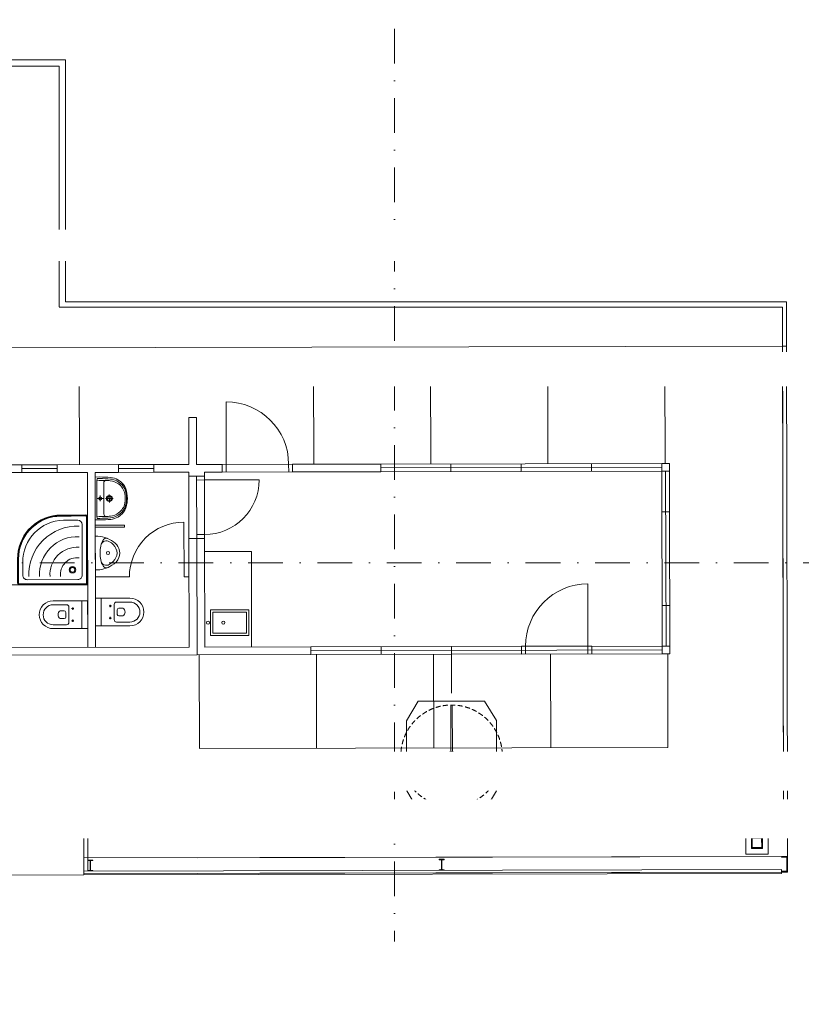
# Model space of a CAD drawing. Header units: millimetres. Extents: x -796345 to 3713765, y -2985421 to 2187451.
# Tile 213 of 256: x 445749 to 455761, y -5656 to 6960. Entities that reach past the tile are written whole.
import ezdxf
from ezdxf import colors
from ezdxf.entities.mleader import LeaderData, LeaderLine
from ezdxf.math import Vec2, Vec3

# ---------------------------------------------------------------- set-up
doc = ezdxf.new("R2010")
doc.units = ezdxf.units.MM
for name, pattern in [('CENTERX2', [101.6, 63.5, -12.7, 12.7, -12.7]), ('DASHDOT', [25.4, 12.7, -6.35, 0, -6.35]), ('HIDDEN', [9.525, 6.35, -3.175])]:
    doc.linetypes.add(name, pattern=pattern)
for name, color, linetype, lineweight in [('A99_N_osy', 1, 'CENTERX2', 9), ('A99_N_txt-popis-50', 240, 'Continuous', 9), ('A99_S_kce-rez-ten', 7, 'Continuous', 9)]:
    doc.layers.add(name, color=color, linetype=linetype, lineweight=lineweight)
doc.styles.add('A99_popis', font='isocpeur.ttf')

# ---------------------------------------------------------------- blocks, each defined once
blk = doc.blocks.new('800-100')
at = {"linetype": 'Continuous', "lineweight": 0}
for p, q in [((0, -100), (0, 800)), ((50, 0), (-850, 0)), ((-800, -100), (-800, 0)), ((50, -100), (-850, -100))]:
    blk.add_line(p, q, dxfattribs=at)
blk.add_arc((0, 0), 800, 90, 180, dxfattribs=at)
blk = doc.blocks.new('wc-pud')
at = {"lineweight": 5}
for p, q in [((-178, -442), (-178, 0)), ((-178, 0), (178, 0)), ((178, 0), (178, -442)), ((-178, -75), (178, -75)), ((-98, -240), (98, -240)), ((-92, -190), (-62, -190)), ((-78, -175), (-78, -205)), ((62, -190), (92, -190)), ((78, -175), (78, -205)), ((-128, -442), (-128, -270)), ((-50, -300), (-50, -352)), ((-30, -280), (30, -280)), ((50, -300), (50, -352)), ((128, -270), (128, -442))]:
    blk.add_line(p, q, dxfattribs=at)
for centre in [(-78, -190), (78, -190)]:
    blk.add_circle(centre, 7.5, dxfattribs=at)
for centre, radius, start, end in [((-98, -270), 30, 90, 180), ((98, -270), 30, 0, 90), ((-30, -300), 20, 90, 180), ((2, -318), 61.7, 213.2659, 268.4872), ((-2, -318), 61.7, 271.5128, 326.7341), ((30, -300), 20, 0, 90), ((0, -442), 178, 180, 0), ((0, -442), 128, 180, 0)]:
    blk.add_arc(centre, radius, start, end, dxfattribs=at)
blk = doc.blocks.new('rohova-kruh90')
at = {"lineweight": 0}
for points in [[(0, 0), (874, 0, 0.40794), (896, 22), (896, 330, 0.390394), (391, 892), (22, 896, 0.409143), (0, 874)], [(7, 22, 0.406743), (22, 7), (874, 7, 0.406734), (889, 22), (889, 330, 0.39027), (391, 885), (22, 889, 0.40753), (7, 874)], [(13, 22, 0.404377), (22, 13), (874, 13, 0.404372), (883, 22), (883, 330, 0.390143), (391, 878), (22, 883, 0.404372), (13, 874)], [(125, 829, 0.407116), (67, 771), (67, 125, 0.41872), (125, 67), (771, 67, 0.418721), (829, 125), (829, 289, 0.409609), (305, 829)]]:
    blk.add_lwpolyline(points, format="xyb", close=True, dxfattribs=at)
for radius in [41.1, 30.3]:
    blk.add_circle((193, 193), radius, dxfattribs=at)
for radius, start, end in [(620, 357.6545, 92.364), (485, 356.9971, 93.0214), (350, 355.833, 94.1855), (216, 353.2059, 96.8126)]:
    blk.add_arc((132, 132), radius, start, end, dxfattribs=at)
blk = doc.blocks.new('I160')
for p, q in [((-37, 160), (-37, 158)), ((-37, 160), (37, 160)), ((-8, 148), (-34, 154)), ((8, 148), (34, 154)), ((37, 160), (37, 158)), ((-37, 0), (-37, 2)), ((37, 0), (-37, 0)), ((-8, 12), (-34, 6)), ((-3, 18), (-3, 142)), ((3, 18), (3, 142)), ((8, 12), (34, 6)), ((37, 0), (37, 2))]:
    blk.add_line(p, q)
for centre, radius, start, end in [((-33, 158), 3.8, 180, 256), ((-9, 142), 6.3, 0, 76), ((9, 142), 6.3, 104, 180), ((33, 158), 3.8, 284, 0), ((-33, 2), 3.8, 104, 180), ((-9, 18), 6.3, 284, 0), ((9, 18), 6.3, 180, 256), ((33, 2), 3.8, 0, 76)]:
    blk.add_arc(centre, radius, start, end)
blk = doc.blocks.new('TURNIKET')
at = {"lineweight": 0, "ltscale": 2}
for p, q in [((-575, 450), (-425, 700)), ((-425, 700), (425, 700)), ((575, 450), (425, 700)), ((-575, 450), (-575, -450)), ((575, 450), (575, -450)), ((-51, 18), (-568, 316)), ((-41, 35), (-558, 334)), ((558, 334), (41, 35)), ((568, 316), (51, 18)), ((-10, -53), (-10, -650)), ((10, -53), (10, -650)), ((-575, -450), (-425, -700)), ((575, -450), (425, -700)), ((-425, -700), (425, -700))]:
    blk.add_line(p, q, dxfattribs=at)
at = {"linetype": 'HIDDEN', "lineweight": 0, "ltscale": 10}
blk.add_circle((0, 0), 650, dxfattribs=at)
at = {"lineweight": 0, "ltscale": 2}
blk.add_circle((0, 0), 54, dxfattribs=at)

msp = doc.modelspace()

# ---------------------------------------------------------------- linework, layer by layer
at = {"layer": 'A99_N_osy', "linetype": 'DASHDOT', "ltscale": 35}
msp.add_line((487349.6, 0), (296400, 0), dxfattribs=at)
msp.add_lwpolyline([(450550, 100200), (450550, -4850)], dxfattribs=at)
at = {"layer": 'A99_S_kce-rez-ten', "lineweight": 9, "ltscale": 2}
for p, q in [((455532.6, -3162.2), (455520, 3275.6)), ((455520, 2777.8), (443712, 2752.8)), ((455520, 2777.8), (443712, 2752.8)), ((455520, 2777.8), (455570, 2777.9)), ((455520, 2777.8), (455570, 2777.9)), ((455532.6, -3162.2), (455520, 2777.8)), ((455582.7, -3212.1), (455570, 2777.9)), ((455582.7, -3212.1), (455570, 2777.9)), ((443712.7, 2452.8), (454012.7, 2474.6)), ((443712.7, 2452.8), (454012.7, 2474.6)), ((446515.2, 1258.7), (446512.7, 2458.7)), ((446515.2, 1258.7), (446512.7, 2458.7)), ((449515.2, 1265.1), (449512.7, 2465.1)), ((449515.2, 1265.1), (449512.7, 2465.1)), ((451015.2, 1268.3), (451012.7, 2468.3)), ((451015.2, 1268.3), (451012.7, 2468.3)), ((452515.2, 1271.4), (452512.7, 2471.4)), ((452515.2, 1271.4), (452512.7, 2471.4)), ((454015.2, 1274.6), (454012.7, 2474.6)), ((454015.2, 1274.6), (454012.7, 2474.6)), ((448013.9, 1861.9), (447913.9, 1861.7)), ((448013.9, 1861.9), (447913.9, 1861.7)), ((447915.2, 1261.7), (447913.9, 1861.7)), ((447915.2, 1261.7), (447913.9, 1861.7)), ((448015.2, 1261.9), (448013.9, 1861.9)), ((448015.2, 1261.9), (448013.9, 1861.9)), ((447915.2, 1261.7), (447465.2, 1260.8)), ((447915.2, 1261.7), (447465.2, 1260.8)), ((448015.2, 1261.9), (448344.2, 1262.6)), ((448344.2, 1262.6), (448015.2, 1261.9)), ((448015.2, 1261.9), (448344.2, 1262.6)), ((448344.2, 1262.6), (448015.2, 1261.9)), ((448344.2, 1262.6), (448344.4, 1162.6)), ((448344.2, 1262.6), (448344.4, 1162.6)), ((449244.2, 1264.5), (450373.2, 1266.9)), ((449244.2, 1264.5), (450373.2, 1266.9)), ((449244.2, 1264.5), (449244.4, 1164.5)), ((449244.2, 1264.5), (449244.4, 1164.5)), ((454073.2, 1274.7), (450373.2, 1266.9)), ((454073.2, 1274.7), (450373.2, 1266.9)), ((450373.4, 1166.9), (450373.2, 1266.9)), ((450373.4, 1166.9), (450373.2, 1266.9)), ((451273.4, 1168.8), (451273.2, 1268.8)), ((451273.4, 1168.8), (451273.2, 1268.8)), ((452173.4, 1170.7), (452173.2, 1270.7)), ((452173.4, 1170.7), (452173.2, 1270.7)), ((453073.4, 1172.6), (453073.2, 1272.6)), ((453073.4, 1172.6), (453073.2, 1272.6)), ((454074.5, 654.7), (454073.2, 1274.7)), ((454073.2, 1274.7), (454074.5, 654.7)), ((454073.4, 1174.7), (454073.2, 1274.7)), ((454074.5, 654.7), (454073.2, 1274.7)), ((454073.2, 1274.7), (454074.5, 654.7)), ((454073.4, 1174.7), (454073.2, 1274.7)), ((444990.9, 1155.5), (445778.1, 1157.2)), ((444990.9, 1155.5), (445778.1, 1157.2)), ((445777.9, 1257.2), (445327.9, 1256.2)), ((446227.9, 1258.1), (445777.9, 1257.2)), ((446227.9, 1258.1), (445777.9, 1257.2)), ((445778.1, 1157.2), (445777.9, 1257.2)), ((445778.1, 1157.2), (445777.9, 1257.2)), ((446228, 1208.1), (445778, 1207.2)), ((446228, 1208.1), (445778, 1207.2)), ((446228.1, 1158.1), (445778.1, 1157.2)), ((446228.1, 1158.1), (445778.1, 1157.2)), ((447015.2, 1259.8), (446227.9, 1258.1)), ((447015.2, 1259.8), (446227.9, 1258.1)), ((446227.9, 1258.1), (446228.1, 1158.1)), ((446227.9, 1258.1), (446228.1, 1158.1)), ((446228.1, 1158.1), (446615.4, 1159)), ((446228.1, 1158.1), (446615.4, 1159)), ((446620.2, -1081), (446615.4, 1159)), ((446620.2, -1081), (446615.4, 1159)), ((446715.4, 1159.2), (447015.4, 1159.8)), ((446715.4, 1159.2), (447015.4, 1159.8)), ((446720.2, -1080.8), (446715.4, 1159.2)), ((446720.2, -1080.8), (446715.4, 1159.2)), ((447465.2, 1260.8), (447015.2, 1259.8)), ((447465.2, 1260.8), (447015.2, 1259.8)), ((447015.4, 1159.8), (447015.2, 1259.8)), ((447015.4, 1159.8), (447015.2, 1259.8)), ((447465.3, 1210.8), (447015.3, 1209.8)), ((447465.3, 1210.8), (447015.3, 1209.8)), ((447465.4, 1160.8), (447015.4, 1159.8)), ((447465.4, 1160.8), (447015.4, 1159.8)), ((447465.2, 1260.8), (447465.4, 1160.8)), ((447465.2, 1260.8), (447465.4, 1160.8)), ((447465.4, 1160.8), (447915.4, 1161.7)), ((447465.4, 1160.8), (447915.4, 1161.7)), ((447915.4, 1161.7), (447915.5, 1111.7)), ((447915.4, 1161.7), (447915.5, 1111.7)), ((450373.3, 1216.9), (453973.3, 1224.5)), ((450373.3, 1216.9), (453973.3, 1224.5)), ((453973.4, 1174.5), (450373.4, 1166.9)), ((453973.4, 1174.5), (450373.4, 1166.9)), ((453973.4, 1174.5), (453974.5, 654.5)), ((453973.4, 1174.5), (453974.5, 654.5)), ((454028.1, -1065.4), (454023.4, 1174.6)), ((454028.1, -1065.4), (454023.4, 1174.6)), ((448015.5, 1111.9), (447915.5, 1111.7)), ((448015.5, 1111.9), (447915.5, 1111.7)), ((447915.6, 1061.7), (447915.5, 1111.7)), ((447915.6, 1061.7), (447915.5, 1111.7)), ((447917.1, 361.7), (447915.6, 1061.7)), ((447917.1, 361.7), (447915.6, 1061.7)), ((448115.5, 1112.1), (448015.5, 1111.9)), ((448115.5, 1112.1), (448015.5, 1111.9)), ((448017.2, 311.9), (448015.5, 1111.9)), ((448115.6, 1062.1), (448015.6, 1061.9)), ((448115.6, 1062.1), (448015.6, 1061.9)), ((448115.6, 1062.1), (448115.5, 1112.1)), ((448115.6, 1062.1), (448115.5, 1112.1)), ((448115.6, 1062.1), (448815.6, 1063.6)), ((448115.6, 1062.1), (448815.6, 1063.6)), ((448117.1, 362.1), (448115.6, 1062.1)), ((448117.1, 362.1), (448115.6, 1062.1)), ((453974.5, 654.5), (454074.5, 654.7)), ((453974.5, 654.5), (454074.5, 654.7)), ((453977, -545.5), (453974.5, 654.5)), ((453977, -545.5), (453974.5, 654.5)), ((453977, -545.5), (453974.5, 654.5)), ((453977, -545.5), (453974.5, 654.5)), ((454078.1, -1065.3), (454074.5, 654.7)), ((454078.1, -1065.3), (454074.5, 654.7)), ((447853.8, -178.4), (447852.3, 521.6)), ((447853.8, -178.4), (447852.3, 521.6)), ((447917.2, 311.7), (447917.1, 361.7)), ((447917.2, 311.7), (447917.1, 361.7)), ((448017.2, 311.9), (447917.2, 311.7)), ((448017.2, 311.9), (447917.2, 311.7)), ((447917.2, 311.7), (447920.2, -1078.3)), ((447917.2, 311.7), (447917.3, 261.7)), ((447917.2, 311.7), (447920.2, -1078.3)), ((447917.2, 311.7), (447917.3, 261.7)), ((448117.1, 362.1), (448017.1, 361.9)), ((448117.1, 362.1), (448017.1, 361.9)), ((448117.2, 312.1), (448017.2, 311.9)), ((448117.2, 312.1), (448017.2, 311.9)), ((448017.2, 311.9), (448020.4, -1178.1)), ((448017.2, 311.9), (448020.4, -1178.1)), ((448117.2, 312.1), (448117.1, 362.1)), ((448117.2, 312.1), (448117.1, 362.1)), ((448117.2, 312.1), (448117.3, 262.1)), ((448117.2, 312.1), (448117.3, 262.1)), ((448717.6, 146.4), (448117.6, 145.1)), ((448717.6, 146.4), (448117.6, 145.1)), ((448720.2, -1076.6), (448717.6, 146.4)), ((448720.2, -1076.6), (448717.6, 146.4)), ((447153.8, -179.9), (446718.3, -180.8)), ((447153.8, -179.9), (446718.3, -180.8)), ((447853.8, -178.4), (447918.3, -178.3)), ((447853.8, -178.4), (447918.3, -178.3)), ((445118.5, -284.2), (446618.5, -281)), ((445118.5, -284.2), (446618.5, -281)), ((453977, -545.5), (454077, -545.3)), ((453977, -545.5), (454077, -545.3)), ((453977, -545.5), (453978.1, -1065.5)), ((453977, -545.5), (453978.1, -1065.5)), ((447920.2, -1078.3), (444995.6, -1084.5)), ((447920.2, -1078.3), (444995.6, -1084.5)), ((451278.2, -1071.2), (449478.2, -1075)), ((451278.2, -1071.2), (449478.2, -1075)), ((449478.2, -1075), (449478.4, -1175)), ((449478.2, -1075), (449478.4, -1175)), ((449478.3, -1125), (451278.3, -1121.2)), ((449478.3, -1125), (451278.3, -1121.2)), ((450378.2, -1073.1), (450378.4, -1173.1)), ((450378.2, -1073.1), (450378.4, -1173.1)), ((453978.1, -1065.5), (451278.2, -1071.2)), ((453978.1, -1065.5), (451278.2, -1071.2)), ((451278.2, -1071.2), (451278.4, -1171.2)), ((451278.2, -1071.2), (451278.4, -1171.2)), ((451278.2, -1071.2), (451278.4, -1171.2)), ((451278.2, -1071.2), (451278.4, -1171.2)), ((451278.3, -1121.2), (453978.3, -1115.5)), ((451278.3, -1121.2), (453978.3, -1115.5)), ((452178.2, -1069.3), (452178.4, -1169.3)), ((452178.2, -1069.3), (452178.4, -1169.3)), ((452178.2, -1069.3), (452178.4, -1169.3)), ((452178.2, -1069.3), (452178.4, -1169.3)), ((453078.1, -1067.4), (453078.4, -1167.4)), ((453078.1, -1067.4), (453078.4, -1167.4)), ((453078.1, -1067.4), (453078.4, -1167.4)), ((453078.1, -1067.4), (453078.4, -1167.4)), ((448020.4, -1178.1), (444995.8, -1184.5)), ((448020.4, -1178.1), (444995.8, -1184.5)), ((448020.4, -1178.1), (449478.4, -1175)), ((448020.4, -1178.1), (449478.4, -1175)), ((448020.4, -1178.1), (449478.4, -1175)), ((448049.4, -1178), (448051.9, -2378)), ((451278.4, -1171.2), (449478.4, -1175)), ((451278.4, -1171.2), (449478.4, -1175)), ((449549.4, -1174.8), (449551.9, -2374.8)), ((449549.4, -1174.8), (449551.9, -2374.8)), ((451049.4, -1171.7), (451051.9, -2371.7)), ((454078.4, -1165.3), (451278.4, -1171.2)), ((454078.4, -1165.3), (451278.4, -1171.2)), ((451279.4, -1671.2), (451278.4, -1171.2)), ((452549.4, -1168.5), (452551.9, -2368.5)), ((454049.4, -1165.3), (454051.9, -2365.3)), ((454051.9, -2365.3), (448051.9, -2378)), ((455122.6, -3163.1), (446570.1, -3181.1)), ((446571.8, -3948.1), (446570.1, -3181.1)), ((446571.8, -3948.1), (446570.1, -3181.1)), ((455122.7, -3213.1), (446620.2, -3231)), ((446621.8, -3948), (446620.2, -3231)), ((446621.8, -3948), (446620.2, -3231)), ((455262.6, -3162.8), (455532.6, -3162.2)), ((455262.6, -3162.8), (455532.6, -3162.2)), ((455262.7, -3212.8), (455582.7, -3212.1)), ((455262.7, -3212.8), (455582.7, -3212.1)), ((455583.9, -3762.1), (455582.7, -3212.1)), ((455632.9, -3332), (447183, -3349.9)), ((455632.9, -3332), (447183, -3349.9)), ((447183.3, -3484.9), (447183, -3349.9)), ((447183.3, -3484.9), (447183, -3349.9)), ((455633.2, -3467), (455632.9, -3332)), ((455633.2, -3467), (455632.9, -3332)), ((455633.1, -3407), (447183.1, -3424.9)), ((455633.1, -3407), (447183.1, -3424.9)), ((455633.2, -3467), (447183.3, -3484.9)), ((455633.2, -3467), (447183.3, -3484.9)), ((446571.4, -3781.1), (455583.9, -3762.1)), ((446571.4, -3781.1), (455583.9, -3762.1)), ((448024.8, -3781, 0), (455582.8, -3762.1)), ((448024.8, -3781, 0), (455582.8, -3762.1)), ((455508.9, -3772.2), (455508.9, -3762.2)), ((455508.9, -3772.2), (455508.9, -3762.2)), ((446571.9, -3998.1), (445021.8, -4000)), ((446571.9, -3998.1), (445071.9, -4001.3)), ((446571.8, -3948.1), (455509.2, -3929.2)), ((446571.8, -3948.1), (455509.2, -3929.2)), ((446571.8, -3948.1), (446571.9, -3998.1)), ((446571.8, -3948.1), (446571.9, -3998.1)), ((446571.8, -3981.1), (455584.3, -3962.1)), ((446571.8, -3981.1), (455584.3, -3962.1)), ((446571.9, -3998.1), (455509.3, -3979.2)), ((446571.9, -3998.1), (455509.3, -3979.2)), ((448025.3, -3981, 0), (455583.3, -3962.1)), ((448025.3, -3981, 0), (455583.3, -3962.1)), ((455509.2, -3929.2), (455509.3, -3979.2)), ((455509.2, -3929.2), (455509.3, -3979.2)), ((455509.3, -3962.2), (455509.3, -3952.2)), ((455509.3, -3962.2), (455509.3, -3952.2))]:
    msp.add_line(p, q, dxfattribs=at)
at = {"layer": 'A99_S_kce-rez-ten', "lineweight": 5, "ltscale": 2}
for p, q in [((446715.5, 1100.3), (446775.2, 1100.4)), ((446715.5, 1100.3), (446775.2, 1100.4)), ((446716.7, 550.3), (446715.5, 1100.3)), ((446716.7, 550.3), (446715.5, 1100.3)), ((446735.6, 1053.1), (446739.8, 1080.4)), ((446735.6, 1053.1), (446739.8, 1080.4)), ((446736.6, 597.6), (446735.6, 1053.1)), ((446736.6, 597.6), (446735.6, 1053.1)), ((446775.2, 1080.4), (446739.8, 1080.4)), ((446775.2, 1080.4), (446739.8, 1080.4)), ((446826.1, 825.5), (446825.7, 1025.5)), ((446826.1, 825.5), (446825.7, 1025.5)), ((446817, 825.5), (446745.2, 825.4)), ((446817, 825.5), (446745.2, 825.4)), ((446781.1, 861.3), (446781.2, 789.6)), ((446781.1, 861.3), (446781.2, 789.6)), ((446826.1, 825.5), (446826.6, 625.6)), ((446826.1, 825.5), (446826.6, 625.6)), ((446947.1, 825.8), (446847.1, 825.6)), ((446947.1, 825.8), (446847.1, 825.6)), ((446897, 875.7), (446897.2, 775.7)), ((446897, 875.7), (446897.2, 775.7)), ((446776.3, 550.4), (446716.7, 550.3)), ((446776.3, 550.4), (446716.7, 550.3)), ((446736.6, 597.6), (446740.9, 570.4)), ((446736.6, 597.6), (446740.9, 570.4)), ((446776.2, 570.4), (446740.9, 570.4)), ((446776.2, 570.4), (446740.9, 570.4)), ((446718.1, -89.9), (446717.2, 340.5)), ((446718.1, -89.9), (446717.2, 340.5))]:
    msp.add_line(p, q, dxfattribs=at)
at = {"layer": 'A99_S_kce-rez-ten', "lineweight": 9, "ltscale": 2}
for points in [[(446334.9, 3346), (446334.9, 3346), (446334.9, 6445.7), (438880, 6445.7), (438880, 6445.7)], [(438880, 6365.7), (438880, 6365.7), (446254.9, 6365.7), (446254.9, 3280), (446254.9, 3280)], [(455570, 2777.9), (455570, 3346), (446334.9, 3346), (446334.9, 3346)], [(446254.9, 3275.5), (446254.9, 3275.5), (455520, 3275.6), (455520, 3275.6)], [(450373.2, 1266.9), (449244.2, 1264.5)], [(450373.2, 1266.9), (449244.2, 1264.5)], [(448344.4, 1162.6), (448115.4, 1162.1), (448115.5, 1112.1)], [(448344.4, 1162.6), (448115.4, 1162.1), (448115.5, 1112.1)], [(450373.4, 1166.9), (449244.4, 1164.5)], [(450373.4, 1166.9), (449244.4, 1164.5)], [(447917.2, 261.7), (447917.3, 261.7)], [(447917.2, 261.7), (447917.3, 261.7)], [(448117.2, 312.1), (448120.2, -1077.9), (449478.2, -1075)], [(455047.4, -3088.2), (455048.8, -3733.2), (455338.8, -3732.6), (455337.4, -3087.6), (455047.4, -3088.2)], [(455338.8, -3732.6), (455337.4, -3087.6), (455047.4, -3088.2), (455048.8, -3733.2), (455338.8, -3732.6)], [(455047.4, -3088.2), (455048.8, -3733.2), (455338.8, -3732.6), (455337.4, -3087.6), (455047.4, -3088.2)], [(455338.8, -3732.6), (455337.4, -3087.6), (455047.4, -3088.2), (455048.8, -3733.2), (455338.8, -3732.6)], [(455262.9, -3302.8), (455262.6, -3162.8), (455122.6, -3163.1), (455122.9, -3303.1), (455262.9, -3302.8)], [(455262.9, -3302.8), (455262.6, -3162.8), (455122.6, -3163.1), (455122.9, -3303.1), (455262.9, -3302.8)], [(455252.9, -3292.8), (455252.6, -3172.8), (455132.6, -3173), (455132.9, -3293), (455252.9, -3292.8)], [(455252.9, -3292.8), (455252.6, -3172.8), (455132.6, -3173), (455132.9, -3293), (455252.9, -3292.8)], [(455263.6, -3657.8), (455263.3, -3517.8), (455123.3, -3518.1), (455123.6, -3658.1), (455263.6, -3657.8)], [(455263.6, -3657.8), (455263.3, -3517.8), (455123.3, -3518.1), (455123.6, -3658.1), (455263.6, -3657.8)], [(455253.6, -3647.8), (455253.4, -3527.8), (455133.4, -3528), (455133.6, -3648), (455253.6, -3647.8)], [(455253.6, -3647.8), (455253.4, -3527.8), (455133.4, -3528), (455133.6, -3648), (455253.6, -3647.8)], [(455509.3, -3962.2), (455584.3, -3962.1), (455583.9, -3762.1), (455508.9, -3762.2)], [(455509.3, -3962.2), (455577.5, -3962.1), (455583.3, -3962.1), (455583.9, -3762.1), (455508.9, -3762.2), (455508.9, -3772.2), (455573.9, -3772.1), (455574.3, -3952.1), (455509.3, -3952.2), (455509.3, -3962.3)], [(455509.3, -3962.2), (455584.3, -3962.1), (455583.9, -3762.1), (455508.9, -3762.2)], [(455509.3, -3962.2), (455577.5, -3962.1), (455583.3, -3962.1), (455583.9, -3762.1), (455508.9, -3762.2), (455508.9, -3772.2), (455573.9, -3772.1), (455574.3, -3952.1), (455509.3, -3952.2), (455509.3, -3962.3)], [(455509.3, -3952.2), (455574.3, -3952.1), (455573.9, -3772.1), (455508.9, -3772.2)], [(455509.3, -3952.2), (455574.3, -3952.1), (455573.9, -3772.1), (455508.9, -3772.2)]]:
    msp.add_lwpolyline(points, dxfattribs=at)
for points in [[(453973.4, 1174.5), (454073.4, 1174.7), (454073.2, 1274.7), (453973.2, 1274.5)], [(453973.4, 1174.5), (454073.4, 1174.7), (454073.2, 1274.7), (453973.2, 1274.5)], [(446716.9, 483.2), (446716.9, 457.2), (447091.8, 458), (447091.7, 484)], [(446716.9, 483.2), (446716.9, 457.2), (447091.8, 458), (447091.7, 484)], [(453978.1, -1065.5), (454078.1, -1065.3), (454078.4, -1165.3), (453978.4, -1165.5)], [(453978.1, -1065.5), (454078.1, -1065.3), (454078.4, -1165.3), (453978.4, -1165.5)], [(454872.8, -3268.6), (454622.8, -3269.1), (454622.5, -3119.1), (454872.5, -3118.6)], [(454872.8, -3268.6), (454622.8, -3269.1), (454622.5, -3119.1), (454872.5, -3118.6)], [(455338.8, -3732.6), (455048.8, -3733.2), (455047.4, -3088.2), (455337.4, -3087.6)], [(455338.8, -3732.6), (455048.8, -3733.2), (455047.4, -3088.2), (455337.4, -3087.6)], [(455262.9, -3302.8), (455122.9, -3303.1), (455122.6, -3163.1), (455262.6, -3162.8)], [(455262.9, -3302.8), (455122.9, -3303.1), (455122.6, -3163.1), (455262.6, -3162.8)], [(455252.9, -3292.8), (455132.9, -3293), (455132.6, -3173), (455252.6, -3172.8)], [(455252.9, -3292.8), (455132.9, -3293), (455132.6, -3173), (455252.6, -3172.8)], [(455263.6, -3657.8), (455123.6, -3658.1), (455123.3, -3518.1), (455263.3, -3517.8)], [(455263.6, -3657.8), (455123.6, -3658.1), (455123.3, -3518.1), (455263.3, -3517.8)], [(455253.6, -3647.8), (455133.6, -3648), (455133.4, -3528), (455253.4, -3527.8)], [(455253.6, -3647.8), (455133.6, -3648), (455133.4, -3528), (455253.4, -3527.8)]]:
    msp.add_lwpolyline(points, close=True, dxfattribs=at)
at = {"layer": 'A99_S_kce-rez-ten', "lineweight": 5, "ltscale": 2}
for points in [[(448191, -602.9), (448191.7, -930.1), (448683.9, -929), (448683.2, -601.9)], [(448191, -602.9), (448191.7, -930.1), (448683.9, -929), (448683.2, -601.9)], [(448221.1, -632.9), (448221.6, -900), (448653.8, -899.1), (448653.2, -632)], [(448221.1, -632.9), (448221.6, -900), (448653.8, -899.1), (448653.2, -632)]]:
    msp.add_lwpolyline(points, close=True, dxfattribs=at)
for centre, radius in [((446781.1, 825.5), 20), ((446781.1, 825.5), 20), ((446897.1, 825.7), 37.5), ((446897.1, 825.7), 37.5), ((446897.1, 825.7), 25), ((446897.1, 825.7), 25), ((446880.6, 126.8), 19.4), ((446880.6, 126.8), 19.4), ((448162, -766.6), 20.1), ((448162, -766.6), 20.1), ((448356.7, -766.1), 20.1), ((448356.7, -766.1), 20.1)]:
    msp.add_circle(centre, radius, dxfattribs=at)
for centre, radius, start, end in [((446823.2, -265.3), 1321.3, 88.59431, 93.80045), ((446823.2, -265.3), 1321.3, 88.59431, 93.80045), ((446771.4, -422.6), 1523.1, 84.61399, 89.85945), ((446771.4, -422.6), 1523.1, 84.61399, 89.85945), ((446771.4, -422.6), 1503.1, 84.60327, 89.85772), ((446771.4, -422.6), 1503.1, 84.60327, 89.85772), ((446855.7, 1025.6), 30, 90.12122, 180.12122), ((446855.7, 1025.6), 30, 90.12122, 180.12122), ((446868.2, 858.7), 197.3, 78.00989, 93.64991), ((446868.2, 858.7), 197.3, 78.00989, 93.64991), ((446887.8, 836.5), 216.3, 53.8824, 84.33061), ((446887.8, 836.5), 216.3, 53.8824, 84.33061), ((446886.7, 841.6), 233.7, 42.29439, 83.59166), ((446886.7, 841.6), 233.7, 42.29439, 83.59166), ((446893.4, 864.4), 230.3, 37.10844, 84.7609), ((446893.4, 864.4), 230.3, 37.10844, 84.7609), ((446889.1, 839.8), 212.8, 13.06762, 53.63637), ((446889.1, 839.8), 212.8, 13.06762, 53.63637), ((446904, 857.6), 210.1, 8.30544, 42.22648), ((446904, 857.6), 210.1, 8.30544, 42.22648), ((446895.4, 863.7), 229.1, 6.09345, 37.54533), ((446895.4, 863.7), 229.1, 6.09345, 37.54533), ((446700.7, 825.3), 400.7, 351.24317, 8.99926), ((446700.7, 825.3), 400.7, 351.24317, 8.99926), ((446716.1, 825.3), 400.7, 351.24317, 8.99926), ((446716.1, 825.3), 400.7, 351.24317, 8.99926), ((446727.5, 825.3), 400.7, 351.24317, 8.99926), ((446727.5, 825.3), 400.7, 351.24317, 8.99926), ((446889.2, 811.5), 212.8, 306.60607, 347.17482), ((446889.2, 811.5), 212.8, 306.60607, 347.17482), ((446904.1, 793.8), 210.1, 318.01596, 351.937), ((446904.1, 793.8), 210.1, 318.01596, 351.937), ((446895.5, 787.7), 229.1, 322.69711, 354.14899), ((446895.5, 787.7), 229.1, 322.69711, 354.14899), ((446887.9, 814.9), 216.3, 275.91183, 306.36003), ((446887.9, 814.9), 216.3, 275.91183, 306.36003), ((446886.8, 809.8), 233.7, 276.65078, 317.94804), ((446886.8, 809.8), 233.7, 276.65078, 317.94804), ((446893.5, 787), 230.3, 275.48154, 323.134), ((446893.5, 787), 230.3, 275.48154, 323.134), ((446818.6, 1918.4), 1323.4, 266.44595, 271.64416), ((446818.6, 1918.4), 1323.4, 266.44595, 271.64416), ((446766.1, 2073.5), 1503.1, 270.38472, 275.63917), ((446766.1, 2073.5), 1503.1, 270.38472, 275.63917), ((446766.1, 2073.5), 1523.1, 270.38299, 275.62844), ((446766.1, 2073.5), 1523.1, 270.38299, 275.62844), ((446856.6, 625.6), 30, 180.12122, 270.12122), ((446856.6, 625.6), 30, 180.12122, 270.12122), ((446868.3, 792.6), 197.3, 266.59252, 282.23255), ((446868.3, 792.6), 197.3, 266.59252, 282.23255), ((446735.4, -16.6), 357.6, 52.73518, 92.91851), ((446735.4, -16.6), 357.6, 52.73518, 92.91851), ((446953.3, 193.3), 167.4, 138.14818, 172.65978), ((446953.3, 193.3), 167.4, 138.14818, 172.65978), ((446857.7, 213.5), 69.7, 55.26504, 161.77951), ((446857.7, 213.5), 69.7, 55.26504, 161.77951), ((446856.4, 280.7), 36.9, 60.56805, 138.82657), ((446856.4, 280.7), 36.9, 60.56805, 138.82657), ((446823.1, 114.6), 173, 23.09055, 64.53401), ((446823.1, 114.6), 173, 23.09055, 64.53401), ((446837, 105.6), 199, 23.55709, 54.724), ((446837, 105.6), 199, 23.55709, 54.724), ((447207.8, 127.1), 429.5, 168.23522, 191.87343), ((447207.8, 127.1), 429.5, 168.23522, 191.87343), ((446868.7, 125.2), 127.1, 333.47247, 26.76996), ((446868.7, 125.2), 127.1, 333.47247, 26.76996), ((446894.9, 126.1), 137.7, 334.89176, 25.35068), ((446894.9, 126.1), 137.7, 334.89176, 25.35068), ((446958.1, 61.7), 172.1, 187.65938, 216.18626), ((446958.1, 61.7), 172.1, 187.65938, 216.18626), ((446858.4, 36.9), 68.5, 194.27548, 302.21987), ((446858.4, 36.9), 68.5, 194.27548, 302.21987), ((446796.8, 162.5), 208.1, 298.10475, 333.1086), ((446796.8, 162.5), 208.1, 298.10475, 333.1086), ((446850.1, 133.8), 182, 295.91469, 338.69962), ((446850.1, 133.8), 182, 295.91469, 338.69962), ((446729.8, 271.4), 361.5, 268.13217, 303.54299), ((446729.8, 271.4), 361.5, 268.13217, 303.54299), ((446857.1, -21.5), 42.2, 205.86741, 284.82371), ((446857.1, -21.5), 42.2, 205.86741, 284.82371)]:
    msp.add_arc(centre, radius, start, end, dxfattribs=at)
at = {"layer": 'A99_S_kce-rez-ten', "lineweight": 9, "ltscale": 2}
for centre, start, end in [((448115.6, 1062.1), 270.12122, 0.12122), ((448115.6, 1062.1), 270.12122, 0.12122), ((447853.8, -178.4), 90.12122, 180.12122), ((447853.8, -178.4), 90.12122, 180.12122)]:
    msp.add_arc(centre, 700, start, end, dxfattribs=at)

# ---------------------------------------------------------------- block references
at = {"layer": 'A99_S_kce-rez-ten', "lineweight": 9, "ltscale": 2, "xscale": -1}
for name, p, rotation in [('800-100', (448394.2, 1262.7), 0.1212188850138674), ('800-100', (448394.2, 1262.7), 0.1212188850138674), ('rohova-kruh90', (446618.5, -281), 0.1212188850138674), ('rohova-kruh90', (446618.5, -281), 0.1212188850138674), ('wc-pud', (446719.2, -630.8), 90.12121888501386), ('wc-pud', (446719.2, -630.8), 90.12121888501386)]:
    msp.add_blockref(name, p, dxfattribs=dict(at, rotation=rotation))
at = {"layer": 'A99_S_kce-rez-ten', "lineweight": 9, "ltscale": 2}
for name, p, rotation in [('800-100', (453028.1, -1067.5), 0.1212188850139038), ('800-100', (453028.1, -1067.5), 0.1212188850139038), ('wc-pud', (446619.3, -664), 270.1212188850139), ('wc-pud', (446619.3, -664), 270.1212188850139), ('TURNIKET', (451281.1, -2471.2), 180.1212188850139)]:
    msp.add_blockref(name, p, dxfattribs=dict(at, rotation=rotation))
at = {"layer": 'A99_S_kce-rez-ten', "lineweight": 9, "ltscale": 2, "xscale": 0.8775000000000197, "yscale": 0.8775000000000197, "zscale": 0.8775000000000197, "rotation": 180.1212188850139}
for p in [(446653.9, -3807.5), (446653.9, -3807.5), (451153.9, -3798), (451153.9, -3798)]:
    msp.add_blockref('I160', p, dxfattribs=at)

# ---------------------------------------------------------------- leaders
at = {"layer": 'A99_N_txt-popis-50', "lineweight": 9}
ml = msp.add_multileader_mtext('Standard', dxfattribs=at)
ml.set_content('\\A1;{\\C256;výměna stávajících sekčních vrat za nová  }', color=1, style='A99_popis')
ml.set_leader_properties(color=256, linetype='ByLayer', lineweight=-1)
ml.build(insert=Vec2(0, 0))
ml.multileader.update_dxf_attribs({"dogleg_length": 6.4, "arrow_head_size": 200, "scale": 200})
ctx = ml.context
ctx.base_point, ctx.scale, ctx.char_height, ctx.arrow_head_size, ctx.landing_gap_size, ctx.plane_origin = Vec3(2700, 5010), 200, 400, 200, 400, Vec3(2512.5, -3085)
notes = []
notes.append((ctx, [(0, (1, 1, 0), (1420, 5010), (1, 0), 1280, [(0, [(-175, 5010)], 0, [])])]))
ctx.mtext.insert, ctx.mtext.width, ctx.mtext.flow_direction = Vec3(3100, 5210.2), 5995, 5
for ctx, leaders in notes:
    for number, flags, end, landing, length, lines in leaders:
        leader = LeaderData()
        leader.index, (leader.has_last_leader_line, leader.has_dogleg_vector, leader.attachment_direction) = number, flags
        leader.last_leader_point, leader.dogleg_vector, leader.dogleg_length = Vec3(end), Vec3(landing), length
        for number, points, colour, breaks in lines:
            line = LeaderLine()
            line.index, line.vertices, line.color, line.breaks = number, Vec3.list(points), colors.encode_raw_color(colour), breaks
            leader.lines.append(line)
        ctx.leaders.append(leader)

# ---------------------------------------------------------------- next in the draw order: leaders
ml = msp.add_multileader_mtext('Standard', dxfattribs=at)
ml.set_content('\\A1;{\\C256;výměna vrat}', color=1, style='A99_popis')
ml.set_leader_properties(color=256, linetype='ByLayer', lineweight=-1)
ml.build(insert=Vec2(0, 0))
ml.multileader.update_dxf_attribs({"dogleg_length": 1, "arrow_head_size": 200, "scale": 200})
ctx = ml.context
ctx.base_point, ctx.scale, ctx.char_height, ctx.arrow_head_size, ctx.landing_gap_size, ctx.plane_origin = Vec3(300930, 4010), 200, 400, 200, 250, Vec3(303735, -5025.8)
notes = []
notes.append((ctx, [(0, (1, 1, 0), (300285, 4010), (1, 0), 645, [(0, [(299765, 4010)], 0, [])])]))
ctx.mtext.insert, ctx.mtext.width, ctx.mtext.defined_height, ctx.mtext.flow_direction = Vec3(301180, 4270), 3255, 1693.3, 5
ctx.mtext.has_bg_fill, ctx.mtext.bg_color, ctx.mtext.bg_scale_factor, ctx.mtext.bg_transparency, ctx.mtext.use_window_bg_color = 1, -1073741824, 1, 0, 1
ml = msp.add_multileader_mtext('Standard', dxfattribs=at)
ml.set_content('\\A1;{\\C256;demontáž stěnových panelů PUR, tl.40mm, včetně výplní otvorů a klempířských výrobků}', color=1, style='A99_popis')
ml.set_leader_properties(color=256, linetype='ByLayer', lineweight=-1)
ml.build(insert=Vec2(0, 0))
ml.multileader.update_dxf_attribs({"dogleg_length": 1, "arrow_head_size": 300, "scale": 200})
ctx = ml.context
ctx.base_point, ctx.scale, ctx.char_height, ctx.arrow_head_size, ctx.landing_gap_size, ctx.plane_origin = Vec3(301405, -3355), 200, 500, 300, 250, Vec3(314625, -10211)
notes.append((ctx, [(1, (1, 1, 0), (317590, -3355), (-1, 0), 585, [(0, [(317590, -890)], 0, [])])]))
ctx.mtext.insert, ctx.mtext.width, ctx.mtext.flow_direction = Vec3(301655, -3030), 15225, 5
ctx.mtext.has_bg_fill, ctx.mtext.bg_color, ctx.mtext.bg_scale_factor, ctx.mtext.bg_transparency, ctx.mtext.use_window_bg_color = 1, -1073741824, 1, 0, 1
ml = msp.add_multileader_mtext('Standard', dxfattribs=at)
ml.set_content('\\A1;{\\C256;demontáž oplocení}', color=1, style='A99_popis')
ml.set_leader_properties(color=256, linetype='ByLayer', lineweight=-1)
ml.build(insert=Vec2(0, 0))
ml.multileader.update_dxf_attribs({"dogleg_length": 1, "arrow_head_size": 300, "scale": 200})
ctx = ml.context
ctx.base_point, ctx.scale, ctx.char_height, ctx.arrow_head_size, ctx.landing_gap_size, ctx.plane_origin = Vec3(403660, -5325), 200, 500, 300, 250, Vec3(407330, -12791)
notes.append((ctx, [(1, (1, 1, 0), (410295, -5325), (-1, 0), 585, [(0, [(410295, -4500)], 0, [])])]))
ctx.mtext.insert, ctx.mtext.width, ctx.mtext.defined_height, ctx.mtext.flow_direction = Vec3(403910, -5000), 5760, 2293.3, 5
ctx.mtext.has_bg_fill, ctx.mtext.bg_color, ctx.mtext.bg_scale_factor, ctx.mtext.bg_transparency, ctx.mtext.use_window_bg_color = 1, -1073741824, 1, 0, 1
for ctx, leaders in notes:
    for number, flags, end, landing, length, lines in leaders:
        leader = LeaderData()
        leader.index, (leader.has_last_leader_line, leader.has_dogleg_vector, leader.attachment_direction) = number, flags
        leader.last_leader_point, leader.dogleg_vector, leader.dogleg_length = Vec3(end), Vec3(landing), length
        for number, points, colour, breaks in lines:
            line = LeaderLine()
            line.index, line.vertices, line.color, line.breaks = number, Vec3.list(points), colors.encode_raw_color(colour), breaks
            leader.lines.append(line)
        ctx.leaders.append(leader)

# ---------------------------------------------------------------- next in the draw order: leaders
ml = msp.add_multileader_mtext('Standard', dxfattribs=at)
ml.set_content('\\A1;{\\C256;demontáž stěnových panelů PUR, tl.40mm, včetně výplní otvorů a klempířských výrobků}', color=1, style='A99_popis')
ml.set_leader_properties(color=256, linetype='ByLayer', lineweight=-1)
ml.build(insert=Vec2(0, 0))
ml.multileader.update_dxf_attribs({"dogleg_length": 1, "arrow_head_size": 300, "scale": 200})
ctx = ml.context
ctx.base_point, ctx.scale, ctx.char_height, ctx.arrow_head_size, ctx.landing_gap_size, ctx.plane_origin = Vec3(394110, -2745), 200, 500, 300, 250, Vec3(407330, -10211)
notes = []
notes.append((ctx, [(1, (1, 1, 0), (410295, -2745), (-1, 0), 585, [(0, [(410295, -890)], 0, [])])]))
ctx.mtext.insert, ctx.mtext.width, ctx.mtext.defined_height, ctx.mtext.flow_direction = Vec3(394360, -2420), 15225, 2293.3, 5
ctx.mtext.has_bg_fill, ctx.mtext.bg_color, ctx.mtext.bg_scale_factor, ctx.mtext.bg_transparency, ctx.mtext.use_window_bg_color = 1, -1073741824, 1, 0, 1
for ctx, leaders in notes:
    for number, flags, end, landing, length, lines in leaders:
        leader = LeaderData()
        leader.index, (leader.has_last_leader_line, leader.has_dogleg_vector, leader.attachment_direction) = number, flags
        leader.last_leader_point, leader.dogleg_vector, leader.dogleg_length = Vec3(end), Vec3(landing), length
        for number, points, colour, breaks in lines:
            line = LeaderLine()
            line.index, line.vertices, line.color, line.breaks = number, Vec3.list(points), colors.encode_raw_color(colour), breaks
            leader.lines.append(line)
        ctx.leaders.append(leader)

# ---------------------------------------------------------------- next in the draw order: leaders
ml = msp.add_multileader_mtext('Standard', dxfattribs=at)
ml.set_content('\\A1;{\\C256;základ 600/500mm, úroveň -1,065m, prostý beton C16/20}', color=1, style='A99_popis')
ml.set_leader_properties(color=256, linetype='ByLayer', lineweight=-1)
ml.build(insert=Vec2(0, 0))
ml.multileader.update_dxf_attribs({"dogleg_length": 3.23, "arrow_head_size": 200, "scale": 200})
ctx = ml.context
ctx.base_point, ctx.scale, ctx.char_height, ctx.arrow_head_size, ctx.landing_gap_size, ctx.plane_origin = Vec3(21815, 2400), 200, 400, 200, 250, Vec3(27702.5, -7905.8)
notes = []
notes.append((ctx, [(0, (1, 1, 0), (21170, 2400), (1, 0), 645, [(0, [(21170, -1127)], 0, [])])]))
ctx.mtext.insert, ctx.mtext.width, ctx.mtext.defined_height, ctx.mtext.flow_direction = Vec3(22065, 2660), 8793.198, 8.47, 5
ctx.mtext.has_bg_fill, ctx.mtext.bg_color, ctx.mtext.bg_scale_factor, ctx.mtext.bg_transparency, ctx.mtext.use_window_bg_color = 1, -1073741824, 1, 0, 1
for ctx, leaders in notes:
    for number, flags, end, landing, length, lines in leaders:
        leader = LeaderData()
        leader.index, (leader.has_last_leader_line, leader.has_dogleg_vector, leader.attachment_direction) = number, flags
        leader.last_leader_point, leader.dogleg_vector, leader.dogleg_length = Vec3(end), Vec3(landing), length
        for number, points, colour, breaks in lines:
            line = LeaderLine()
            line.index, line.vertices, line.color, line.breaks = number, Vec3.list(points), colors.encode_raw_color(colour), breaks
            leader.lines.append(line)
        ctx.leaders.append(leader)

# ---------------------------------------------------------------- next in the draw order: leaders
ml = msp.add_multileader_mtext('Standard', dxfattribs=at)
ml.set_content('\\A1;{\\C256;sanace ŽB sloupů}', color=1, style='A99_popis')
ml.set_leader_properties(color=256, linetype='ByLayer', lineweight=-1)
ml.build(insert=Vec2(0, 0))
ml.multileader.update_dxf_attribs({"dogleg_length": 3.23, "arrow_head_size": 200, "scale": 200})
ctx = ml.context
ctx.base_point, ctx.scale, ctx.char_height, ctx.arrow_head_size, ctx.landing_gap_size, ctx.plane_origin = Vec3(42900, 2440), 200, 400, 200, 250, Vec3(47102.5, -8385.8)
notes = []
notes.append((ctx, [(0, (1, 1, 0), (42255, 2440), (1, 0), 645, [(0, [(42250, 620)], 0, [])])]))
ctx.mtext.insert, ctx.mtext.width, ctx.mtext.flow_direction = Vec3(43150, 2700), 4515, 5
ctx.mtext.has_bg_fill, ctx.mtext.bg_color, ctx.mtext.bg_scale_factor, ctx.mtext.bg_transparency, ctx.mtext.use_window_bg_color = 1, -1073741824, 1, 0, 1
for ctx, leaders in notes:
    for number, flags, end, landing, length, lines in leaders:
        leader = LeaderData()
        leader.index, (leader.has_last_leader_line, leader.has_dogleg_vector, leader.attachment_direction) = number, flags
        leader.last_leader_point, leader.dogleg_vector, leader.dogleg_length = Vec3(end), Vec3(landing), length
        for number, points, colour, breaks in lines:
            line = LeaderLine()
            line.index, line.vertices, line.color, line.breaks = number, Vec3.list(points), colors.encode_raw_color(colour), breaks
            leader.lines.append(line)
        ctx.leaders.append(leader)

doc.saveas('drawing.dxf')
